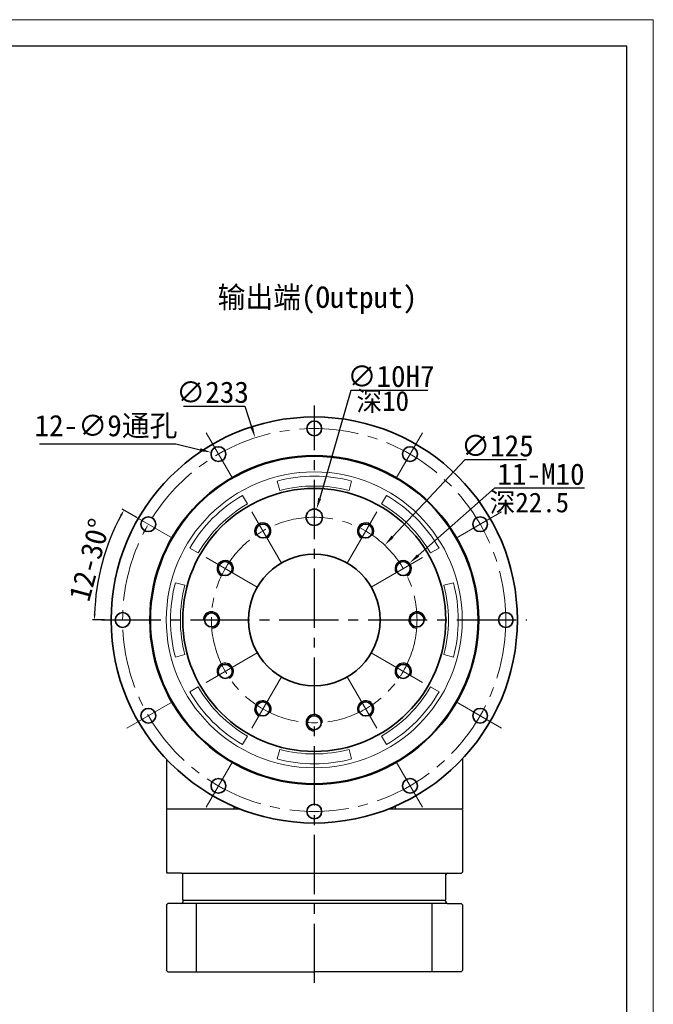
# Model space of a CAD drawing. Header units: millimetres. Extents: x 0 to 1354, y 0 to 958.
# Tile 10 of 10: x 969 to 1354, y 359 to 958. Entities that reach past the tile are written whole.
import ezdxf

# ---------------------------------------------------------------- set-up
doc = ezdxf.new("R2010")
doc.units = ezdxf.units.MM
doc.header["$LTSCALE"] = 3
doc.header["$PDSIZE"] = -5
doc.linetypes.add('点画线', pattern=[18, 12, -2, 2, -2])
doc.layers.get('0').update_dxf_attribs({"lineweight": 35})
doc.layers.add('7中心线层', color=7, linetype='点画线')
for name, color, linetype, lineweight in [('剖面线', 2, 'Continuous', 15), ('图框_外框线', 7, 'Continuous', 18), ('尺寸线层', 3, 'Continuous', 18), ('标注线', 7, 'Continuous', 18), ('粗实线', 7, 'Continuous', 30), ('细实线', 7, 'Continuous', 13)]:
    doc.layers.add(name, color=color, linetype=linetype, lineweight=lineweight)
doc.styles.get("Standard").update_dxf_attribs({"font": 'simfang.ttf', "width": 0.707})
doc.styles.add('工程字', font='txt')
doc.dimstyles.new('DIMSTYLE_17', dxfattribs={"dimtxt": 8, "dimasz": 12, "dimexe": 0.18, "dimexo": 1, "dimgap": 1, "dimtad": 1, "dimtih": 1, "dimtoh": 1, "dimdec": 3, "dimdsep": 46, "dimtxsty": 'Standard', "dimblk": '_FILLED', "dimblk1": '_FILLED', "dimblk2": '_FILLED', "dimcen": 0.09, "dimadec": 0, "dimazin": 0, "dimtol": 1, "dimtp": 0.1, "dimtm": 0.1, "dimtfac": 0.7, "dimtdec": 3, "dimtofl": 0, "dimtmove": 0, "dimatfit": 3, "dimldrblk": '_FILLED', "dimfxl": 1, "dimtolj": 1, "dimarcsym": 0})
doc.dimstyles.new('ISO-25', dxfattribs={"dimtxt": 8, "dimasz": 3.5, "dimexe": 1.25, "dimexo": 1, "dimgap": 1.3, "dimtad": 1, "dimtxsty": '工程字', "dimcen": 2, "dimdle": 7, "dimadec": 0, "dimazin": 0, "dimtfac": 1, "dimtmove": 0, "dimatfit": 3, "dimfxl": 1, "dimarcsym": 0})

# ---------------------------------------------------------------- blocks, each defined once
blk = doc.blocks.new('_FILLED')
at = {"color": 0, "linetype": 'ByBlock'}
blk.add_solid([(0, 0), (-1, 0.133), (-1, -0.133)], dxfattribs=at)
blk = doc.blocks.new('*D25')
at = {"layer": 'Defpoints', "color": 0, "ltscale": 3}
for p in [(1149.26, 659.63), (1146.49, 650.03)]:
    blk.add_point(p, dxfattribs=at)
at = {"layer": '尺寸线层', "color": 0, "linetype": 'Continuous', "lineweight": -2}
for p, q in [((1170.14, 731.99), (1151.2, 666.36)), ((1216.95, 731.99), (1170.14, 731.99)), ((1147.79, 654.83), (1147.97, 654.83)), ((1147.88, 654.74), (1147.88, 654.92))]:
    blk.add_line(p, q, dxfattribs=at)
at = {"layer": '尺寸线层', "color": 0, "lineweight": -2, "ltscale": 3, "xscale": 7, "yscale": 7, "zscale": 7, "rotation": 253.9041847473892}
blk.add_blockref('_FILLED', (1149.26, 659.63), dxfattribs=at)
at = {"layer": '尺寸线层', "color": 0, "lineweight": 15, "ltscale": 3, "insert": (1194.55, 740.49), "char_height": 13, "attachment_point": 5, "style": '工程字'}
blk.add_mtext('\\A1;∅10H7', dxfattribs=at)
blk = doc.blocks.new('*D26')
at = {"layer": 'Defpoints', "color": 0, "ltscale": 3}
for p in [(1190.71, 637.85), (1105.04, 546.81)]:
    blk.add_point(p, dxfattribs=at)
at = {"layer": '尺寸线层', "color": 0, "linetype": 'Continuous', "lineweight": -2}
for p, q in [((1239.52, 689.72), (1195.5, 642.94)), ((1276.96, 689.72), (1239.52, 689.72)), ((1147.79, 592.33), (1147.97, 592.33)), ((1147.88, 592.24), (1147.88, 592.42))]:
    blk.add_line(p, q, dxfattribs=at)
at = {"layer": '尺寸线层', "color": 0, "lineweight": -2, "ltscale": 3, "xscale": 7, "yscale": 7, "zscale": 7, "rotation": 226.7405882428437}
blk.add_blockref('_FILLED', (1190.71, 637.85), dxfattribs=at)
at = {"layer": '尺寸线层', "color": 0, "lineweight": 15, "ltscale": 3, "insert": (1259.24, 698.22), "char_height": 13, "attachment_point": 5, "style": '工程字'}
blk.add_mtext('\\A1;∅125', dxfattribs=at)
blk = doc.blocks.new('*D27')
at = {"layer": 'Defpoints', "color": 0, "ltscale": 3}
for p in [(1205.75, 626.89), (1198.25, 620.27)]:
    blk.add_point(p, dxfattribs=at)
at = {"layer": '尺寸线层', "color": 0, "linetype": 'Continuous', "lineweight": -2}
for p, q in [((1257.39, 672.44), (1211, 631.52)), ((1312.12, 672.44), (1257.39, 672.44)), ((1201.91, 623.58), (1202.09, 623.58)), ((1202, 623.49), (1202, 623.67))]:
    blk.add_line(p, q, dxfattribs=at)
at = {"layer": '尺寸线层', "color": 0, "lineweight": -2, "ltscale": 3, "xscale": 7, "yscale": 7, "zscale": 7, "rotation": 221.4167275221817}
blk.add_blockref('_FILLED', (1205.75, 626.89), dxfattribs=at)
at = {"layer": '尺寸线层', "color": 0, "lineweight": 15, "ltscale": 3, "insert": (1285.75, 680.94), "char_height": 13, "attachment_point": 5, "style": '工程字'}
blk.add_mtext('\\A1;11-M10', dxfattribs=at)
blk = doc.blocks.new('*D28')
at = {"layer": 'Defpoints', "color": 0, "ltscale": 3}
for p in [(1111.97, 703.16), (1183.78, 481.5)]:
    blk.add_point(p, dxfattribs=at)
at = {"layer": '尺寸线层', "color": 0, "linetype": 'Continuous', "lineweight": -2}
for p, q in [((1068.32, 722.31), (1105.76, 722.31)), ((1105.76, 722.31), (1109.81, 709.82)), ((1147.79, 592.33), (1147.97, 592.33)), ((1147.88, 592.24), (1147.88, 592.42))]:
    blk.add_line(p, q, dxfattribs=at)
at = {"layer": '尺寸线层', "color": 0, "lineweight": -2, "ltscale": 3, "xscale": 7, "yscale": 7, "zscale": 7, "rotation": 287.9512779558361}
blk.add_blockref('_FILLED', (1111.97, 703.16), dxfattribs=at)
at = {"layer": '尺寸线层', "color": 0, "lineweight": 15, "ltscale": 3, "insert": (1086.04, 730.81), "char_height": 13, "attachment_point": 5, "style": '工程字'}
blk.add_mtext('\\A1;\\A1;∅233', dxfattribs=at)
blk = doc.blocks.new('*D29')
at = {"layer": 'Defpoints', "color": 0, "ltscale": 3}
for p in [(1085.25, 694.28), (1094, 692.16)]:
    blk.add_point(p, dxfattribs=at)
at = {"layer": '尺寸线层', "color": 0, "linetype": 'Continuous', "lineweight": -2}
for p, q in [((980.86, 699.53), (1063.62, 699.53)), ((1063.62, 699.53), (1078.45, 695.93)), ((1089.54, 693.22), (1089.72, 693.22)), ((1089.63, 693.13), (1089.63, 693.31))]:
    blk.add_line(p, q, dxfattribs=at)
at = {"layer": '尺寸线层', "color": 0, "lineweight": -2, "ltscale": 3, "xscale": 7, "yscale": 7, "zscale": 7, "rotation": 346.3697274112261}
blk.add_blockref('_FILLED', (1085.25, 694.28), dxfattribs=at)
at = {"layer": '尺寸线层', "color": 0, "lineweight": 15, "ltscale": 3, "insert": (1021.24, 709.88), "char_height": 13, "attachment_point": 5, "style": '工程字'}
blk.add_mtext('\\A1;12-∅9通孔', dxfattribs=at)
blk = doc.blocks.new('*D30')
at = {"layer": 'Defpoints', "color": 0, "ltscale": 3}
for p in [(1040.92, 654.08), (1016.3, 615.53), (1113.23, 612.33), (1021.28, 592.33), (1279.88, 592.33)]:
    blk.add_point(p, dxfattribs=at)
at = {"layer": '尺寸线层', "color": 0, "lineweight": -2}
for p, q in [((1040.06, 654.58), (1031.09, 659.76)), ((1020.28, 592.33), (1013.02, 592.33))]:
    blk.add_line(p, q, dxfattribs=at)
blk.add_arc((1147.88, 592.33), 133.6, 151.50103, 178.49897, dxfattribs=at)
at = {"layer": '尺寸线层', "color": 0, "ltscale": 3}
for points in [[(1030.97, 655.79), (1029.95, 656.36), (1032.17, 659.13)], [(1013.74, 595.84), (1014.9, 595.82), (1014.27, 592.33)]]:
    blk.add_solid(points, dxfattribs=at)
at = {"layer": '尺寸线层', "color": 0, "ltscale": 3, "insert": (1011.29, 628.93), "char_height": 13, "attachment_point": 5, "rotation": 75, "style": '工程字'}
blk.add_mtext('12-30%%d', dxfattribs=at)

msp = doc.modelspace()

# ---------------------------------------------------------------- linework, layer by layer
at = {"layer": '7中心线层'}
for p, q in [((1147.9658, 371.5639), (1147.9658, 722.8155)), ((1018.5759, 592.4209), (1277.1758, 592.4209))]:
    msp.add_line(p, q, dxfattribs=at)
at = {"layer": '7中心线层', "lineweight": 15}
for p, q in [((1098.0758, 678.587), (1082.1139, 706.234)), ((1197.6758, 678.587), (1213.6378, 706.234)), ((1127.8758, 626.9719), (1107.8758, 661.6129)), ((1167.8758, 626.9719), (1187.8758, 661.6129)), ((1061.6197, 642.1309), (1033.9728, 658.0929)), ((1234.132, 642.1309), (1261.7789, 658.0929)), ((1113.2348, 612.3309), (1078.5938, 632.3309)), ((1182.5168, 612.3309), (1217.1579, 632.3309)), ((1113.2348, 572.3309), (1078.5938, 552.3309)), ((1182.5168, 572.3309), (1217.1579, 552.3309)), ((1127.8758, 557.6899), (1107.8758, 523.0489)), ((1167.8758, 557.6899), (1187.8758, 523.0489)), ((1061.6197, 542.5309), (1033.9728, 526.5689)), ((1234.132, 542.5309), (1261.7789, 526.5689)), ((1098.0758, 506.0748), (1082.1139, 478.4278)), ((1197.6758, 506.0748), (1213.6378, 478.4278))]:
    msp.add_line(p, q, dxfattribs=at)
for radius in [116.5, 62.5]:
    msp.add_circle((1147.8758, 592.3309), radius, dxfattribs=at)
at = {"layer": '剖面线', "color": 0}
for p, q in [((1126.8721, 671.0539), (1125.3192, 676.8494)), ((1169.0596, 671.0539), (1170.6125, 676.8494)), ((1107.2158, 662.912), (1104.2158, 668.1081)), ((1188.7158, 662.912), (1191.7158, 668.1081)), ((1077.3848, 633.0809), (1072.1886, 636.0809)), ((1218.5469, 633.0809), (1223.7431, 636.0809)), ((1069.2429, 613.4247), (1063.4473, 614.9776)), ((1226.6888, 613.4247), (1232.4843, 614.9776)), ((1069.2429, 571.2371), (1063.4473, 569.6842)), ((1226.6888, 571.2371), (1232.4843, 569.6842)), ((1077.3848, 551.5809), (1072.1886, 548.5809)), ((1218.5469, 551.5809), (1223.7431, 548.5809)), ((1107.2158, 521.7498), (1104.2158, 516.5537)), ((1188.7158, 521.7498), (1191.7158, 516.5537)), ((1126.8721, 513.6079), (1125.3192, 507.8124)), ((1169.0596, 513.6079), (1170.6125, 507.8124))]:
    msp.add_line(p, q, dxfattribs=at)
for radius, start, end in [(87.5, 75, 105), (81.5, 75, 105), (87.5, 120, 150), (87.5, 30, 60), (81.5, 120, 150), (81.5, 30, 60), (87.5, 165, 195), (81.5, 165, 195), (81.5, 345, 15), (87.5, 345, 15), (81.5, 210, 240), (81.5, 300, 330), (87.5, 210, 240), (87.5, 300, 330), (81.5, 255, 285), (87.5, 255, 285)]:
    msp.add_arc((1147.9658, 592.3309), radius, start, end, dxfattribs=at)
at = {"layer": '图框_外框线', "color": 3}
msp.add_lwpolyline([(0, 0), (1354.0416, 0), (1354.0416, 957.5009), (0, 957.5009)], close=True, dxfattribs=at)
at = {"layer": '图框_外框线', "color": 3, "lineweight": 25}
msp.add_lwpolyline([(80.5977, 16.1195), (1337.9221, 16.1195), (1337.9221, 941.3813), (80.5977, 941.3813)], close=True, dxfattribs=at)
at = {"layer": '标注线', "color": 0}
msp.add_circle((1147.8758, 592.4209), 90, dxfattribs=at)
at = {"layer": '粗实线', "lineweight": 30}
for p, q in [((1057.9658, 507.6643), (1057.9658, 477.3309)), ((1237.9658, 507.8558), (1237.9658, 477.3309)), ((1058.4658, 477.3309), (1057.9658, 476.8309)), ((1058.4658, 477.3309), (1057.9658, 477.3309)), ((1057.9658, 476.8309), (1057.9658, 438.8309)), ((1102.8508, 477.3309), (1058.4658, 477.3309)), ((1098.9123, 478.9518), (1098.9123, 477.3309)), ((1237.9658, 477.3309), (1192.9008, 477.3309)), ((1197.0194, 479.0297), (1197.0194, 477.3309)), ((1237.9658, 476.8309), (1237.4658, 477.3309)), ((1237.9658, 476.8309), (1237.9658, 438.8309)), ((1057.9658, 438.8309), (1058.4658, 438.3309)), ((1067.1658, 438.3309), (1058.4658, 438.3309)), ((1067.1658, 438.3309), (1228.7658, 438.3309)), ((1067.9658, 422.3309), (1067.9658, 437.5309)), ((1227.9658, 422.3309), (1227.9658, 437.5309)), ((1228.7658, 438.3309), (1237.4658, 438.3309)), ((1237.4658, 438.3309), (1237.9658, 438.8309)), ((1057.9658, 419.0309), (1058.7658, 419.8309)), ((1067.1658, 419.8309), (1058.7658, 419.8309)), ((1228.7658, 419.8309), (1067.1658, 419.8309)), ((1068.4658, 421.8309), (1067.9658, 422.3309)), ((1067.9658, 421.3309), (1068.4658, 421.8309)), ((1067.9658, 421.3309), (1067.9658, 421.3309)), ((1067.9658, 421.3309), (1067.9658, 420.6309)), ((1068.4658, 421.8309), (1227.4658, 421.8309)), ((1076.3767, 378.3309), (1076.3767, 419.8309)), ((1219.555, 378.3309), (1219.555, 419.8309)), ((1227.4658, 421.8309), (1227.9658, 422.3309)), ((1227.9658, 421.3309), (1227.4658, 421.8309)), ((1227.9658, 421.3309), (1227.9658, 421.3309)), ((1227.9658, 421.3309), (1227.9658, 420.6309)), ((1228.7658, 419.8309), (1237.1658, 419.8309)), ((1237.9658, 419.0309), (1237.1658, 419.8309)), ((1057.9658, 419.0309), (1057.9658, 379.1309)), ((1237.9658, 419.0309), (1237.9658, 379.1309)), ((1057.9658, 379.1309), (1058.7658, 378.3309)), ((1058.7658, 378.3309), (1147.9658, 378.3309)), ((1237.1658, 378.3309), (1147.9658, 378.3309)), ((1237.9658, 379.1309), (1237.1658, 378.3309))]:
    msp.add_line(p, q, dxfattribs=at)
at = {"layer": '粗实线', "color": 0, "lineweight": 35}
for centre, radius in [((1147.8758, 592.3309), 123.5), ((1147.8758, 708.8309), 4.5), ((1089.6258, 693.2229), 4.5), ((1206.1258, 693.2229), 4.5), ((1147.8758, 592.3309), 100), ((1147.8758, 592.3309), 99.6), ((1147.8758, 592.3309), 80), ((1147.8758, 654.8309), 5), ((1046.9839, 650.5809), 4.5), ((1248.7678, 650.5809), 4.5), ((1116.6258, 646.4575), 4.25), ((1179.1258, 646.4575), 4.25), ((1147.8758, 592.3309), 40), ((1093.7492, 623.5809), 4.25), ((1202.0024, 623.5809), 4.25), ((1031.3758, 592.3309), 4.5), ((1085.3758, 592.3309), 4.25), ((1210.3758, 592.3309), 4.25), ((1264.3758, 592.3309), 4.5), ((1093.7492, 561.0809), 4.25), ((1202.0024, 561.0809), 4.25), ((1116.6258, 538.2043), 4.25), ((1179.1258, 538.2043), 4.25), ((1046.9839, 534.0809), 4.5), ((1147.8758, 529.8309), 4.25), ((1248.7678, 534.0809), 4.5), ((1089.6258, 491.4389), 4.5), ((1206.1258, 491.4389), 4.5), ((1147.8758, 475.8309), 4.5)]:
    msp.add_circle(centre, radius, dxfattribs=at)
at = {"layer": '粗实线', "lineweight": 30}
for centre, start, end in [((1067.1658, 437.5309), 0, 90), ((1228.7658, 437.5309), 90, 180), ((1067.1658, 420.6309), 270, 0), ((1228.7658, 420.6309), 180, 270)]:
    msp.add_arc(centre, 0.8, start, end, dxfattribs=at)
at = {"layer": '细实线', "color": 0, "lineweight": -3}
for centre, start, end in [((1116.6258, 646.4575), 300, 212.2924428), ((1179.1258, 646.4575), 327.7075572, 240), ((1093.7492, 623.5809), 330, 242.2924428), ((1202.0024, 623.5809), 297.7075572, 210), ((1085.3758, 592.3309), 272.2924428, 180), ((1210.3758, 592.3309), 0, 267.7075572), ((1093.7492, 561.0809), 302.2924428, 210), ((1202.0024, 561.0809), 330, 237.7075572), ((1116.6258, 538.2043), 332.2924428, 240), ((1179.1258, 538.2043), 300, 207.7075572), ((1147.8758, 529.8309), 2.2924428, 270)]:
    msp.add_arc(centre, 5, start, end, dxfattribs=at)

# ---------------------------------------------------------------- texts
at = {"layer": '尺寸线层', "linetype": 'Continuous', "lineweight": 15, "char_height": 12, "attachment_point": 5, "style": '工程字'}
for s, insert in [('深10', (1189.5344, 724.9268)), ('深22.5', (1278.6973, 663.2113))]:
    msp.add_mtext(s, dxfattribs=dict(at, insert=insert))
at = {"layer": '标注线', "color": 0, "insert": (1089.0882, 795.1844), "char_height": 13, "width": 179.317084, "attachment_point": 1, "style": '工程字'}
msp.add_mtext('输出端(Output)', dxfattribs=at)

# ---------------------------------------------------------------- dimensions: what is measured, and where the dimension line sits
at = {"layer": '尺寸线层', "linetype": 'Continuous', "lineweight": 15}
for p1, p2, text, override, picture, middle in [((1146.4896, 650.0269), (1149.2621, 659.6349), '<>H7', {"dimtxt": 13, "dimasz": 7, "dimgap": 2, "dimtxsty": '工程字', "dimtol": 0, "dimldrblk": '_FILLED'}, '*D25', (1194.5466, 731.9936)), ((1183.7821, 481.5022), (1111.9696, 703.1596), '\\A1;<>', {"dimtxt": 13, "dimasz": 7, "dimgap": 2, "dimtxsty": '工程字', "dimtol": 0}, '*D28', (1086.043, 722.315)), ((1093.9991, 692.1624), (1085.2526, 694.2833), '12-<>通孔', {"dimtxt": 13, "dimasz": 7, "dimgap": 2, "dimtxsty": '工程字', "dimtol": 0, "dimldrblk": '_FILLED'}, '*D29', (1063.6181, 699.5293)), ((1198.2528, 620.2732), (1205.752, 626.8886), '11-M10', {"dimtxt": 13, "dimasz": 7, "dimgap": 2, "dimtxsty": '工程字', "dimtol": 0, "dimldrblk": '_FILLED'}, '*D27', (1285.7535, 672.4407))]:
    dim = msp.add_diameter_dim_2p(p1=p1, p2=p2, text=text, dimstyle='DIMSTYLE_17', override=override, dxfattribs=at)
    dim.commit()
    dim.dimension.update_dxf_attribs({"geometry": picture, "text_midpoint": middle, "dimtype": 163})
dim = msp.add_diameter_dim_2p(p1=(1105.0444, 546.8147), p2=(1190.7072, 637.847), dimstyle='DIMSTYLE_17', override={"dimtxt": 13, "dimasz": 7, "dimgap": 2, "dimtxsty": '工程字', "dimtol": 0, "dimldrblk": '_FILLED'}, dxfattribs=at)
dim.commit()
dim.dimension.update_dxf_attribs({"geometry": '*D26', "text_midpoint": (1259.2421, 689.721), "dimtype": 163})
at = {"layer": '尺寸线层'}
dim = msp.add_angular_dim_2l(base=(1016.3037, 615.5306), line1=((1113.2348, 612.3309), (1040.9217, 654.0809)), line2=((1021.2759, 592.3309), (1279.8758, 592.3309)), text='12-<>', dimstyle='ISO-25', override={"dimtxt": 13, "dimtxsty": '工程字'}, dxfattribs=at)
dim.commit()
dim.dimension.update_dxf_attribs({"geometry": '*D30', "text_midpoint": (1018.8264, 626.9096), "dimtype": 162})

doc.saveas('drawing.dxf')
